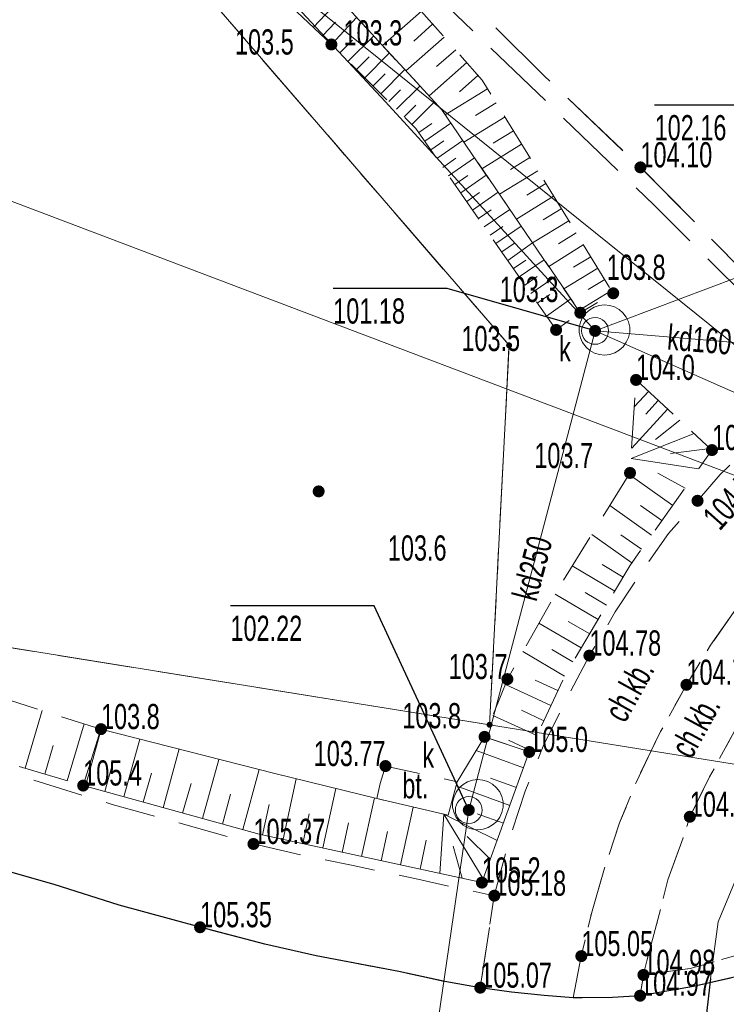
# Model space of a CAD drawing. Header units: inches. Extents: x 6497603 to 6502483, y 5925790 to 5934357.
# Tile 106 of 256: x 6500991 to 6501012, y 5926133 to 5926163. Entities that reach past the tile are written whole.
import ezdxf
from ezdxf.enums import TextEntityAlignment as Align

# ---------------------------------------------------------------- set-up
doc = ezdxf.new("R2010")
doc.units = ezdxf.units.IN
doc.header["$MEASUREMENT"] = 0
for name, pattern in [('1.5_0.75', [2.25, 1.5, -0.75]), ('2.25_0.75', [3, 2.25, -0.75]), ('219-1000', [0, 0]), ('egkk-1000', [3, 2.25, -0.75]), ('egug-1000', [1.5, 0.75, -0.75])]:
    doc.linetypes.add(name, pattern=pattern)
for name, color, linetype in [('000 Inne (niezydentyfikowane)', 7, 'Continuous'), ('203-punkt graniczny', 7, 'Continuous'), ('217-kontur klasyfikacyjny', 7, 'Continuous'), ('218-kontur użytku gruntowego', 7, 'Continuous'), ('219-działka ewidencyjna', 7, 'Continuous'), ('chodnik', 7, 'Continuous'), ('chodnik-Atr17', 7, 'Continuous'), ('jezdnia', 7, 'Continuous'), ('komora podziemna', 7, 'Continuous'), ('krawężnik', 7, 'Continuous'), ('obszar utwardzony', 7, 'Continuous'), ('obszar utwardzony-Atr17', 7, 'Continuous'), ('obudowa ochronna przewodu', 7, 'Continuous'), ('pikieta naturalna', 7, 'Continuous'), ('pikieta naturalna-Atr2', 7, 'Continuous'), ('pikieta sztuczna', 7, 'Continuous'), ('pikieta sztuczna-Atr2', 7, 'Continuous'), ('przewód elektroenergetyczny podziemny', 7, 'Continuous'), ('przewód kanalizacyjny', 7, 'Continuous'), ('przewód kanalizacyjny-Atr1', 7, 'Continuous'), ('przewód telekomunikacyjny podziemny', 7, 'Continuous'), ('rzędna', 7, 'Continuous'), ('rzędna-Atr2', 7, 'Continuous'), ('rzędna-Atr3', 7, 'Continuous'), ('skarpa nieumocniona', 7, 'Continuous'), ('skarpa umocniona', 7, 'Continuous'), ('trawnik', 7, 'Continuous'), ('właz do komory lub kanału - okrągły', 7, 'Continuous'), ('właz do komory lub kanału - okrągły-Atr17', 7, 'Continuous')]:
    doc.layers.add(name, color=color, linetype=linetype)
doc.styles.get("Standard").update_dxf_attribs({"font": 'arial.ttf'})

# ---------------------------------------------------------------- blocks, each defined once
blk = doc.blocks.new('203')
at = {"linetype": 'Continuous', "lineweight": 0}
h = blk.add_hatch(color=0, dxfattribs=at)
edge = h.paths.add_edge_path()
edge.add_arc((0, 0), 0.09, 0, 360)
blk = doc.blocks.new('PW01')
at = {"linetype": 'Continuous', "lineweight": 13}
h = blk.add_hatch(color=0, dxfattribs=at)
edge = h.paths.add_edge_path()
edge.add_arc((0, 0), 0.18, 0, 360)
blk = doc.blocks.new('US22')
at = {"color": 0, "linetype": 'Continuous', "lineweight": 0}
blk.add_circle((0, 0), 0.4, dxfattribs=at)

msp = doc.modelspace()

# ---------------------------------------------------------------- linework, layer by layer
at = {"layer": '000 Inne (niezydentyfikowane)', "color": 7, "linetype": 'Continuous', "lineweight": 18, "flags": 128}
for points in [[(6500999.67, 5926162.55), (6501000.44, 5926163.36)], [(6501002.89, 5926163.03), (6501001.73, 5926162.01)], [(6500999.94, 5926162.3), (6501000.33, 5926162.7)], [(6501000.21, 5926162.04), (6501000.96, 5926162.84)], [(6501003.23, 5926162.65), (6501002.66, 5926162.14)], [(6501000.46, 5926161.79), (6501000.84, 5926162.17)], [(6501000.71, 5926161.54), (6501001.47, 5926162.3)], [(6501003.57, 5926162.26), (6501002.43, 5926161.25)], [(6501001.21, 5926161.05), (6501001.94, 5926161.79)], [(6501003.91, 5926161.88), (6501003.34, 5926161.38)], [(6501000.96, 5926161.29), (6501001.33, 5926161.67)], [(6501004.24, 5926161.5), (6501003.12, 5926160.51)], [(6501001.68, 5926160.57), (6501002.4, 5926161.29)], [(6501001.45, 5926160.81), (6501001.81, 5926161.17)], [(6501004.57, 5926161.12), (6501004.02, 5926160.63)], [(6501001.92, 5926160.34), (6501002.27, 5926160.69)], [(6501002.15, 5926160.11), (6501002.84, 5926160.8)], [(6501004.86, 5926160.72), (6501003.6, 5926159.94)], [(6501002.6, 5926159.66), (6501003.28, 5926160.33)], [(6501005.12, 5926160.3), (6501004.5, 5926159.92)], [(6501002.38, 5926159.88), (6501002.72, 5926160.23)], [(6501005.38, 5926159.88), (6501004.15, 5926159.13)], [(6501002.81, 5926159.42), (6501003.2, 5926159.69)], [(6501002.99, 5926159.16), (6501003.77, 5926159.7)], [(6501005.63, 5926159.47), (6501005.03, 5926159.1)], [(6501003.17, 5926158.9), (6501003.56, 5926159.17)], [(6501003.35, 5926158.64), (6501004.12, 5926159.18)], [(6501005.87, 5926159.07), (6501004.69, 5926158.34)], [(6501003.53, 5926158.38), (6501003.91, 5926158.65)], [(6501003.7, 5926158.13), (6501004.47, 5926158.66)], [(6501006.12, 5926158.67), (6501005.54, 5926158.32)], [(6501006.36, 5926158.28), (6501005.21, 5926157.58)], [(6501003.88, 5926157.87), (6501004.27, 5926158.14)], [(6501004.06, 5926157.62), (6501004.82, 5926158.15)], [(6501006.59, 5926157.9), (6501006.03, 5926157.55)], [(6501004.24, 5926157.36), (6501004.62, 5926157.63)], [(6501004.41, 5926157.11), (6501005.17, 5926157.64)], [(6501006.82, 5926157.52), (6501005.72, 5926156.84)], [(6501004.59, 5926156.86), (6501004.97, 5926157.12)], [(6501004.76, 5926156.61), (6501005.52, 5926157.13)], [(6501007.05, 5926157.15), (6501006.51, 5926156.82)], [(6501007.28, 5926156.79), (6501006.2, 5926156.13)], [(6501004.94, 5926156.36), (6501005.31, 5926156.62)], [(6501005.11, 5926156.11), (6501005.86, 5926156.63)], [(6501007.5, 5926156.43), (6501006.97, 5926156.1)], [(6501005.28, 5926155.86), (6501005.66, 5926156.12)], [(6501005.46, 5926155.61), (6501006.2, 5926156.13)], [(6501007.71, 5926156.07), (6501006.68, 5926155.43)], [(6501005.63, 5926155.37), (6501006, 5926155.62)], [(6501005.8, 5926155.12), (6501006.54, 5926155.63)], [(6501007.93, 5926155.72), (6501007.42, 5926155.41)], [(6501008.14, 5926155.38), (6501007.13, 5926154.76)], [(6501005.97, 5926154.87), (6501006.34, 5926155.13)], [(6501006.15, 5926154.62), (6501006.88, 5926155.13)], [(6501008.35, 5926155.04), (6501007.85, 5926154.74)], [(6501006.34, 5926154.34), (6501006.71, 5926154.59)], [(6501006.61, 5926153.95), (6501007.34, 5926154.46)], [(6501008.55, 5926154.71), (6501007.58, 5926154.12)], [(6501009.65, 5926151.71), (6501009.23, 5926151.26)], [(6501009.94, 5926151.44), (6501009.57, 5926151.03)], [(6501010.22, 5926151.18), (6501009.15, 5926150.02)], [(6501010.58, 5926150.85), (6501009.86, 5926150.28)], [(6501011.01, 5926150.45), (6501009.13, 5926149.71)], [(6501011.49, 5926150.01), (6501010.31, 5926149.86)], [(6501011.14, 5926149.4), (6501009.13, 5926149.71)], [(6501010.37, 5926148.31), (6501009.07, 5926149.23)], [(6501010.74, 5926148.83), (6501009.93, 5926149.27)], [(6501009.74, 5926147.43), (6501008.5, 5926148.31)], [(6501010.05, 5926147.86), (6501009.41, 5926148.31)], [(6501009.15, 5926146.6), (6501007.96, 5926147.45)], [(6501009.44, 5926147.01), (6501008.83, 5926147.44)], [(6501008.9, 5926146.18), (6501008.27, 5926146.55)], [(6501008.65, 5926145.76), (6501007.38, 5926146.51)], [(6501008.15, 5926144.91), (6501006.87, 5926145.67)], [(6501008.4, 5926145.34), (6501007.76, 5926145.72)], [(6501007.65, 5926144.07), (6501006.39, 5926144.81)], [(6501007.9, 5926144.49), (6501007.26, 5926144.86)], [(6501007.15, 5926143.23), (6501005.91, 5926143.96)], [(6501007.4, 5926143.65), (6501006.77, 5926144.02)], [(6501006.95, 5926142.8), (6501006.28, 5926143.11)], [(6501006.74, 5926142.35), (6501005.39, 5926142.98)], [(6500991.09, 5926140.49), (6500991.6, 5926142.2)], [(6501006.53, 5926141.9), (6501005.87, 5926142.21)], [(6501006.33, 5926141.46), (6501005.02, 5926142.06)], [(6500992.34, 5926140.11), (6500992.85, 5926141.81)], [(6501006.12, 5926141.02), (6501005.48, 5926141.32)], [(6500991.68, 5926140.31), (6500991.93, 5926141.16)]]:
    msp.add_lwpolyline(points, dxfattribs=at)
at = {"layer": '217-kontur klasyfikacyjny', "color": 3, "linetype": 'egkk-1000', "lineweight": 18, "flags": 128}
for points in [[(6501005.5, 5926153.08), (6500991.38, 5926169.44)], [(6500879.54, 5926161.97), (6501004.92, 5926141.78)], [(6501004.92, 5926141.78), (6501005.5, 5926153.08)]]:
    msp.add_lwpolyline(points, dxfattribs=at)
at = {"layer": '218-kontur użytku gruntowego', "color": 3, "linetype": 'egug-1000', "lineweight": 18, "flags": 128}
for points in [[(6501005.5, 5926153.08), (6500991.38, 5926169.44)], [(6500879.54, 5926161.97), (6501004.92, 5926141.78)], [(6501004.92, 5926141.78), (6501005.5, 5926153.08)]]:
    msp.add_lwpolyline(points, dxfattribs=at)
at = {"layer": '219-działka ewidencyjna', "color": 3, "linetype": '219-1000', "lineweight": 18, "flags": 128}
for points in [[(6500991.38, 5926169.44), (6501005.5, 5926153.08)], [(6500991.72, 5926169.6), (6501020.52, 5926146.41)], [(6500873.81, 5926162.92), (6501004.92, 5926141.78)], [(6501004.92, 5926141.78), (6501005.5, 5926153.08)], [(6501004.92, 5926141.78), (6501022.7, 5926138.92)]]:
    msp.add_lwpolyline(points, dxfattribs=at)
at = {"layer": 'chodnik', "color": 7, "linetype": '1.5_0.75', "lineweight": 18, "flags": 128}
for points in [[(6501017.02, 5926149.96), (6501015.75, 5926148.91), (6501014.7, 5926147.98), (6501013.97, 5926147.29), (6501013.17, 5926146.37), (6501012.29, 5926145.28), (6501011.5, 5926144.15), (6501010.78, 5926142.97), (6501010.01, 5926141.58), (6501009.28, 5926140.06), (6501008.79, 5926138.86), (6501008.34, 5926137.51), (6501007.95, 5926136.16), (6501007.65, 5926134.89), (6501007.41, 5926133.65), (6501006.54, 5926133.72), (6501005.57, 5926133.82), (6501004.64, 5926133.95), (6501005.06, 5926136.69), (6501005.5, 5926138.36), (6501005.98, 5926139.8), (6501006.51, 5926141.14), (6501007.24, 5926142.6), (6501007.89, 5926143.84), (6501008.66, 5926145.14), (6501009.49, 5926146.4), (6501010.25, 5926147.48), (6501011.11, 5926148.45), (6501011.78, 5926149.23), (6501012.7, 5926150.1), (6501013.49, 5926150.88), (6501014.26, 5926151.52), (6501014.47, 5926151.69), (6501015.1, 5926152.17), (6501016.24, 5926150.87)], [(6501009.4, 5926133.71), (6501008.58, 5926133.66), (6501007.41, 5926133.65), (6501007.65, 5926134.89), (6501007.95, 5926136.16), (6501008.34, 5926137.51), (6501008.79, 5926138.86), (6501009.28, 5926140.06), (6501010.01, 5926141.58), (6501010.78, 5926142.97), (6501011.5, 5926144.15), (6501012.29, 5926145.28), (6501013.17, 5926146.37), (6501013.97, 5926147.29), (6501014.7, 5926147.98), (6501015.75, 5926148.91), (6501017.02, 5926149.96), (6501017.57, 5926149.31), (6501018.18, 5926148.39), (6501017.76, 5926148.1), (6501016.91, 5926147.4), (6501016.05, 5926146.63), (6501015.21, 5926145.77), (6501014.58, 5926145.01), (6501013.92, 5926144.23), (6501013.33, 5926143.42), (6501012.79, 5926142.61), (6501012.28, 5926141.72), (6501011.47, 5926140.23), (6501010.88, 5926139.04), (6501010.68, 5926138.41), (6501010.23, 5926137.16), (6501009.89, 5926135.83), (6501009.6, 5926134.75), (6501009.5, 5926134.33)], [(6500952.45, 5926144.94), (6500955.73, 5926147.25), (6500957.7, 5926146.91), (6500958.7, 5926146.81), (6500959.65, 5926146.66), (6500960.7, 5926146.56), (6500961.99, 5926146.51), (6500964.98, 5926146.39), (6500967.01, 5926146.28), (6500968.98, 5926146.05), (6500971.92, 5926145.54), (6500974.83, 5926144.94), (6500976.71, 5926144.46), (6500978.69, 5926143.96), (6500980.08, 5926143.54), (6500982.53, 5926142.78), (6500984.46, 5926142.19), (6500986.33, 5926141.6), (6500987.93, 5926141.08), (6500990.19, 5926140.49), (6500993.68, 5926139.41), (6500995.62, 5926138.87), (6500997.89, 5926138.23), (6500999.35, 5926137.89), (6501000.81, 5926137.6), (6501002.78, 5926137.18), (6501003.96, 5926136.92), (6501005.06, 5926136.69), (6501004.64, 5926133.95), (6501003.59, 5926134.13), (6501002.22, 5926134.43), (6500999.76, 5926134.9), (6500998.23, 5926135.25), (6500996.3, 5926135.75), (6500993.89, 5926136.41), (6500991.96, 5926137.02), (6500988.6, 5926137.98), (6500984.84, 5926139.11), (6500980.07, 5926140.59), (6500978.14, 5926141.2), (6500975.22, 5926141.96), (6500972.16, 5926142.64), (6500970.37, 5926142.99), (6500968.34, 5926143.33), (6500966.38, 5926143.52), (6500964.35, 5926143.61), (6500962.4, 5926143.7), (6500961.34, 5926143.73), (6500960.33, 5926143.82), (6500958.42, 5926144.02), (6500957.36, 5926144.12)]]:
    msp.add_lwpolyline(points, close=True, dxfattribs=at)
at = {"layer": 'jezdnia', "color": 7, "linetype": '2.25_0.75', "lineweight": 18, "flags": 128}
msp.add_lwpolyline([(6500967.52, 5926475.78), (6500970.47, 5926475.3), (6500970.34, 5926474.17), (6500969.68, 5926470.3), (6500969.49, 5926469.27), (6500968.64, 5926464.1), (6500968.02, 5926460.39), (6500966.41, 5926450.57), (6500964.71, 5926440.65), (6500963.12, 5926430.78), (6500961.32, 5926419.97), (6500959.67, 5926410.08), (6500959.52, 5926409.05), (6500958.4, 5926402.16), (6500958.2, 5926401.16), (6500956.52, 5926390.93), (6500955.92, 5926387.39), (6500955.8, 5926386.37), (6500953.89, 5926374.55), (6500953.73, 5926373.46), (6500953.44, 5926371.55), (6500953.08, 5926369.21), (6500952.69, 5926366.58), (6500952.26, 5926363.66), (6500951.98, 5926361.63), (6500951.62, 5926358.68), (6500951.27, 5926355.63), (6500950.83, 5926351.7), (6500950.56, 5926348.7), (6500950.2, 5926344.71), (6500949.87, 5926340.76), (6500949.76, 5926338.7), (6500949.68, 5926335.75), (6500949.64, 5926334.74), (6500949.52, 5926328.23), (6500949.49, 5926327.2), (6500949.48, 5926325.22), (6500949.47, 5926322.2), (6500949.55, 5926319.76), (6500949.66, 5926317.23), (6500949.84, 5926313.23), (6500950.01, 5926310.21), (6500950.17, 5926308.21), (6500950.43, 5926305.18), (6500950.74, 5926302.26), (6500951.06, 5926299.26), (6500951.49, 5926295.58), (6500952.08, 5926290.33), (6500952.73, 5926285.4), (6500953.13, 5926282.44), (6500953.57, 5926279.4), (6500954.04, 5926276.46), (6500954.41, 5926274.33), (6500954.74, 5926272.49), (6500955.37, 5926269.55), (6500956.06, 5926266.66), (6500956.52, 5926264.7), (6500957.04, 5926262.72), (6500957.79, 5926259.85), (6500958.59, 5926257.01), (6500959.46, 5926254.06), (6500960.33, 5926251.13), (6500961.47, 5926247.41), (6500962.32, 5926244.49), (6500963.34, 5926241.33), (6500964.48, 5926237.89), (6500965.5, 5926234.96), (6500966.14, 5926233.14), (6500966.53, 5926232.14), (6500968.88, 5926225.61), (6500969.29, 5926224.6), (6500970.02, 5926222.74), (6500970.38, 5926221.87), (6500971.84, 5926218.15), (6500972.99, 5926215.36), (6500974.13, 5926212.6), (6500975.34, 5926209.86), (6500976.57, 5926207.09), (6500977.79, 5926204.36), (6500979.13, 5926201.69), (6500980.03, 5926199.93), (6500981.16, 5926197.8), (6500982.17, 5926195.97), (6500982.82, 5926194.92), (6500983.5, 5926193.77), (6500984.62, 5926192.1), (6500985.77, 5926190.49), (6500986.98, 5926188.92), (6500988.2, 5926187.36), (6500989.17, 5926186.2), (6500990.87, 5926184.3), (6500992.5, 5926182.51), (6500994.27, 5926180.73), (6500995.76, 5926179.32), (6500997.26, 5926177.93), (6500997.98, 5926177.32), (6500999.49, 5926176), (6501001.04, 5926174.69), (6501002.64, 5926173.48), (6501003.77, 5926172.66), (6501005.08, 5926171.78), (6501006.76, 5926170.76), (6501009.35, 5926169.19), (6501011.02, 5926168.15), (6501012.75, 5926167), (6501015.2, 5926165.27), (6501017.63, 5926163.53), (6501019.23, 5926162.32), (6501020.36, 5926161.31), (6501021.45, 5926160.26), (6501022.54, 5926159.21), (6501023.77, 5926157.9), (6501024.43, 5926157.12), (6501025.28, 5926156.11), (6501026.36, 5926154.87), (6501027.57, 5926153.3), (6501028.15, 5926152.45), (6501028.65, 5926151.68), (6501029.28, 5926150.71), (6501030.17, 5926149.6), (6501030.99, 5926148.6), (6501031.86, 5926147.75), (6501032.71, 5926147), (6501033.36, 5926146.49), (6501034.56, 5926145.76), (6501035.84, 5926145.14), (6501037.14, 5926144.59), (6501038.54, 5926143.97), (6501039.7, 5926143.38), (6501041.25, 5926142.34), (6501042.55, 5926141.23), (6501043.36, 5926140.29), (6501044.15, 5926139.04), (6501044.95, 5926137.68), (6501045.97, 5926135.97), (6501046.76, 5926134.83), (6501047.06, 5926134.43), (6501047.46, 5926133.9), (6501048.29, 5926133.07), (6501049.15, 5926132.29), (6501050.1, 5926131.67), (6501051.14, 5926131.14), (6501052.32, 5926130.71), (6501053.32, 5926130.44), (6501054.33, 5926130.26), (6501054.81, 5926130.11), (6501059.21, 5926129.52), (6501060.24, 5926129.37), (6501062.18, 5926128.95), (6501065.52, 5926128.17), (6501067.51, 5926127.68), (6501067.94, 5926127.56), (6501072.36, 5926126.36), (6501076.16, 5926125.39), (6501077, 5926125.24), (6501079.93, 5926124.73), (6501091.81, 5926122.96), (6501106.86, 5926120.63), (6501107.86, 5926120.45), (6501114.26, 5926119.46), (6501115.28, 5926119.31), (6501129.17, 5926117.14), (6501141.73, 5926115.29), (6501155.8, 5926113.1), (6501156.84, 5926112.94), (6501163.71, 5926111.96), (6501164.73, 5926111.81), (6501169.7, 5926111.07), (6501186.02, 5926108.73), (6501187.04, 5926108.57), (6501197.9, 5926107.02), (6501198.93, 5926106.86), (6501209.44, 5926105.01), (6501213.12, 5926104.73), (6501214.13, 5926104.59), (6501218.06, 5926103.95), (6501219.09, 5926103.82), (6501225, 5926102.98), (6501226.03, 5926103), (6501226.9, 5926103.16), (6501227.59, 5926103.32), (6501228.34, 5926103.71), (6501228.93, 5926104.14), (6501229.4, 5926105.03), (6501229.75, 5926106.03), (6501230.03, 5926107.51), (6501230.13, 5926108.51), (6501230.41, 5926111.43), (6501235.51, 5926111.16), (6501235.42, 5926108.23), (6501235.48, 5926107.23), (6501235.64, 5926106.46), (6501236.12, 5926105.41), (6501236.84, 5926104.54), (6501237.77, 5926103.89), (6501238.91, 5926103.49), (6501240.04, 5926103.43), (6501241.16, 5926103.54), (6501242.17, 5926103.85), (6501243.16, 5926104.12), (6501253.15, 5926106.97), (6501253.23, 5926106.89), (6501254.28, 5926103.94), (6501255.15, 5926100.97), (6501254.99, 5926100.67), (6501253.62, 5926100.28), (6501252.65, 5926100), (6501249.77, 5926099.21), (6501248.73, 5926098.94), (6501244.96, 5926097.81), (6501243.92, 5926097.57), (6501242.05, 5926097.03), (6501240.92, 5926096.64), (6501239.24, 5926095.9), (6501238.04, 5926095.27), (6501237.2, 5926094.68), (6501236.35, 5926093.84), (6501235.38, 5926092.95), (6501234.5, 5926091.83), (6501233.74, 5926090.74), (6501233.24, 5926089.73), (6501232.77, 5926088.7), (6501232.51, 5926087.65), (6501232.15, 5926085.66), (6501231.07, 5926079.74), (6501230.21, 5926075.13), (6501227.92, 5926063.04), (6501227.8, 5926062.48), (6501227.76, 5926061.73), (6501227.77, 5926061.08), (6501227.88, 5926060.39), (6501228.08, 5926059.83), (6501228.38, 5926059.33), (6501228.85, 5926058.88), (6501229.59, 5926058.46), (6501230.48, 5926058.18), (6501231.24, 5926057.98), (6501236.18, 5926057.48), (6501247.14, 5926056.54), (6501247.78, 5926056.32), (6501247.32, 5926053.12), (6501247.25, 5926050.18), (6501240.84, 5926050.54), (6501235.01, 5926051.15), (6501232.93, 5926051.11), (6501231.58, 5926051.14), (6501230.74, 5926051.16), (6501229.93, 5926051.11), (6501229.08, 5926050.94), (6501228.33, 5926050.61), (6501227.56, 5926049.99), (6501227.03, 5926049.46), (6501226.57, 5926048.76), (6501226.26, 5926048.04), (6501226.07, 5926047), (6501224.9, 5926038.07), (6501224.76, 5926037.04), (6501223.95, 5926030.65), (6501223.78, 5926029.64), (6501222.8, 5926021.69), (6501222.62, 5926020.67), (6501221.85, 5926014.28), (6501221.72, 5926013.21), (6501220.01, 5926001.35), (6501219.92, 5926000.35), (6501218.92, 5925993.96), (6501218.73, 5925992.94), (6501217.59, 5925985.53), (6501217.19, 5925983.25), (6501216.34, 5925978.62), (6501216.11, 5925977.64), (6501215.34, 5925973.74), (6501215.12, 5925972.71), (6501214.1, 5925967.79), (6501212.17, 5925958.57), (6501211.6, 5925955.9), (6501210.39, 5925950.18), (6501210.15, 5925949.2), (6501208.72, 5925942.4), (6501208.51, 5925941.33), (6501206.97, 5925934), (6501206.1, 5925929.6), (6501205.96, 5925928.62), (6501203.95, 5925916.84), (6501200.99, 5925899.07), (6501197.27, 5925877.8), (6501197.19, 5925877.04), (6501197.19, 5925876.24), (6501197.31, 5925875.07), (6501197.66, 5925873.98), (6501197.97, 5925873.22), (6501198.63, 5925872.3), (6501199.23, 5925871.72), (6501199.74, 5925871.37), (6501200.42, 5925871.01), (6501201.38, 5925870.71), (6501202.44, 5925870.55), (6501201.55, 5925864.88), (6501201.24, 5925864.89), (6501200.2, 5925864.97), (6501198.98, 5925864.81), (6501197.51, 5925864.23), (6501196.67, 5925863.67), (6501195.78, 5925862.79), (6501195.34, 5925862.22), (6501195.05, 5925861.84), (6501194.69, 5925861.34), (6501194.31, 5925860.58), (6501193.88, 5925859.32), (6501193.66, 5925858.13), (6501191.37, 5925844.58), (6501188.63, 5925845.69), (6501186.06, 5925846.29), (6501188.34, 5925859.28), (6501189.55, 5925865.75), (6501190.19, 5925869.41), (6501190.72, 5925872.53), (6501192, 5925879.57), (6501195.3, 5925899.15), (6501198.39, 5925917.25), (6501200.06, 5925927.91), (6501200.49, 5925930.37), (6501201.43, 5925935.3), (6501202.26, 5925939.27), (6501205.89, 5925956.67), (6501206.71, 5925960.26), (6501209.44, 5925973.27), (6501210.33, 5925977.62), (6501211, 5925981.11), (6501211.51, 5925984.07), (6501211.73, 5925985.08), (6501212.62, 5925991.03), (6501213.62, 5925996.92), (6501213.83, 5925997.96), (6501214.76, 5926004.82), (6501214.89, 5926005.86), (6501216.15, 5926014.76), (6501216.28, 5926015.75), (6501217.09, 5926022.16), (6501217.19, 5926023.22), (6501218.27, 5926030.95), (6501221.29, 5926054.94), (6501221.42, 5926055.98), (6501222.24, 5926062.4), (6501222.34, 5926063.44), (6501224.16, 5926076.33), (6501224.9, 5926081.72), (6501225.66, 5926087.21), (6501225.76, 5926088.39), (6501225.79, 5926089.57), (6501225.74, 5926090.79), (6501225.65, 5926091.85), (6501225.41, 5926093.04), (6501225.02, 5926094.16), (6501224.47, 5926095.07), (6501223.68, 5926095.94), (6501222.87, 5926096.5), (6501222, 5926096.87), (6501221.03, 5926097.17), (6501220.05, 5926097.37), (6501218.15, 5926097.65), (6501217.08, 5926097.83), (6501213.18, 5926098.37), (6501212.16, 5926098.52), (6501210.21, 5926098.79), (6501209.19, 5926099), (6501203.73, 5926099.73), (6501202.71, 5926099.87), (6501199.75, 5926100.28), (6501198.75, 5926100.43), (6501192.84, 5926101.32), (6501191.84, 5926101.46), (6501178.52, 5926103.46), (6501168.08, 5926104.92), (6501167.07, 5926105.07), (6501161.11, 5926105.95), (6501160.15, 5926106.11), (6501141.22, 5926108.96), (6501128.91, 5926110.87), (6501107.19, 5926114.24), (6501091.02, 5926116.76), (6501087.03, 5926117.36), (6501085.63, 5926117.57), (6501084.66, 5926117.74), (6501082.7, 5926117.91), (6501080.66, 5926118.01), (6501077.67, 5926118.12), (6501076.66, 5926118.16), (6501075.65, 5926118.1), (6501074.96, 5926118.04), (6501074.24, 5926117.87), (6501073.45, 5926117.58), (6501072.83, 5926117.24), (6501072.24, 5926116.73), (6501071.92, 5926116.36), (6501071.6, 5926115.95), (6501071.13, 5926115.07), (6501070.2, 5926112.15), (6501069.14, 5926109.35), (6501065.67, 5926107.67), (6501060.98, 5926105.37), (6501056.17, 5926102.92), (6501047.77, 5926098.64), (6501039.02, 5926094.25), (6501035.19, 5926092.32), (6501033.38, 5926091.57), (6501031.9, 5926091.17), (6501030.72, 5926091), (6501029.45, 5926090.96), (6501027.96, 5926091.09), (6501026.37, 5926091.21), (6501025.08, 5926091.02), (6501023.8, 5926090.63), (6501022.54, 5926089.24), (6501020.92, 5926087.38), (6501018.93, 5926085.36), (6501016.88, 5926083.52), (6501014.11, 5926081.3), (6501011.15, 5926079.19), (6501008.09, 5926077.35), (6501004.66, 5926075.72), (6501000.14, 5926073.66), (6500996.05, 5926071.78), (6500991.19, 5926069.54), (6500987.22, 5926067.8), (6500985.88, 5926070.25), (6500984.5, 5926072.54), (6500990.81, 5926076.24), (6500997.85, 5926080.69), (6501004.96, 5926085.16), (6501007.77, 5926086.97), (6501009.89, 5926088.54), (6501012.32, 5926090.44), (6501014.72, 5926092.81), (6501016.4, 5926095.01), (6501018.1, 5926097.7), (6501019.49, 5926099.95), (6501021.13, 5926103.12), (6501021.79, 5926104.63), (6501021.73, 5926104.89), (6501022.4, 5926106.7), (6501022.77, 5926107.65), (6501022.96, 5926108.66), (6501023.19, 5926109.6), (6501023.35, 5926110.74), (6501023.42, 5926111.89), (6501023.37, 5926112.99), (6501023.17, 5926114.21), (6501022.81, 5926115.94), (6501022.34, 5926117.28), (6501021.93, 5926118.41), (6501021.38, 5926119.39), (6501020.82, 5926120.06), (6501020.31, 5926120.58), (6501019.37, 5926121.14), (6501018.64, 5926121.59), (6501017.79, 5926122.01), (6501016.87, 5926122.36), (6501016.07, 5926122.61), (6501015.13, 5926122.79), (6501014.32, 5926122.89), (6501013.3, 5926122.96), (6501011.3, 5926123.02), (6501010.28, 5926123.07), (6501008.82, 5926123.15), (6501007.35, 5926123.27), (6501006.78, 5926123.46), (6501004.62, 5926123.76), (6501002.02, 5926124.18), (6501000.54, 5926124.46), (6500997.95, 5926125.21), (6500994.57, 5926126.41), (6500989.34, 5926128.79), (6500983.15, 5926131.79), (6500980.24, 5926133), (6500976.92, 5926134.27), (6500973.27, 5926135.38), (6500969.21, 5926136.46), (6500966.14, 5926137.16), (6500962.38, 5926137.84), (6500956.83, 5926138.72), (6500951.6, 5926139.58), (6500948.09, 5926140.28), (6500941.13, 5926141.59), (6500936.68, 5926142.36), (6500936.26, 5926142.38), (6500936.91, 5926144.94), (6500937.28, 5926147.22), (6500938.48, 5926147.26), (6500944.87, 5926146.1), (6500952.28, 5926144.84), (6500952.45, 5926144.94), (6500957.36, 5926144.12), (6500958.42, 5926144.02), (6500960.33, 5926143.82), (6500961.34, 5926143.73), (6500962.4, 5926143.7), (6500964.35, 5926143.61), (6500966.38, 5926143.52), (6500968.34, 5926143.33), (6500970.37, 5926142.99), (6500972.16, 5926142.64), (6500975.22, 5926141.96), (6500978.14, 5926141.2), (6500980.07, 5926140.59), (6500984.84, 5926139.11), (6500988.6, 5926137.98), (6500991.96, 5926137.02), (6500993.89, 5926136.41), (6500996.3, 5926135.75), (6500998.23, 5926135.25), (6500999.76, 5926134.9), (6501002.22, 5926134.43), (6501003.59, 5926134.13), (6501004.64, 5926133.95), (6501005.57, 5926133.82), (6501006.54, 5926133.72), (6501007.41, 5926133.65), (6501008.58, 5926133.66), (6501009.4, 5926133.71), (6501010.99, 5926133.99), (6501012.51, 5926134.33), (6501013.46, 5926134.67), (6501014.17, 5926134.95), (6501015.06, 5926135.45), (6501015.72, 5926135.84), (6501016.55, 5926136.42), (6501017.28, 5926137.05), (6501017.97, 5926137.76), (6501018.59, 5926138.35), (6501019.09, 5926139.31), (6501019.34, 5926140.2), (6501019.48, 5926141.24), (6501019.5, 5926142.22), (6501019.53, 5926143.17), (6501019.42, 5926144.33), (6501019.23, 5926145.48), (6501018.9, 5926146.66), (6501018.59, 5926147.63), (6501018.18, 5926148.39), (6501017.57, 5926149.31), (6501017.02, 5926149.96), (6501016.24, 5926150.87), (6501015.1, 5926152.17), (6501013.64, 5926153.83), (6501013.57, 5926154), (6501012.46, 5926155.3), (6501009.41, 5926158.38), (6501006.55, 5926161.1), (6501003.79, 5926163.84), (6501000.27, 5926167.22), (6500997.75, 5926169.48), (6500994.93, 5926171.9), (6500993.22, 5926173.37), (6500990.08, 5926176.36), (6500986.16, 5926180.45), (6500984.36, 5926182.53), (6500983.92, 5926182.88), (6500982.09, 5926185.15), (6500980.83, 5926186.8), (6500979.72, 5926188.4), (6500979.64, 5926188.64), (6500977.9, 5926191.3), (6500976.68, 5926193.39), (6500974.4, 5926197.5), (6500971.6, 5926203.33), (6500970.2, 5926206.34), (6500968.02, 5926211.54), (6500966.1, 5926216.13), (6500964.42, 5926220.5), (6500963.39, 5926223.18), (6500962.78, 5926224.79), (6500960.85, 5926229.86), (6500958.92, 5926235.34), (6500957.26, 5926240.34), (6500955.77, 5926245.22), (6500954.5, 5926249.48), (6500953.02, 5926254.47), (6500951.16, 5926261.1), (6500950.63, 5926263.22), (6500949.44, 5926268.23), (6500948.4, 5926273.5), (6500947.44, 5926279.19), (6500946.72, 5926284.52), (6500945.98, 5926290.57), (6500945.39, 5926295.06), (6500944.64, 5926301.22), (6500943.99, 5926308.19), (6500943.71, 5926313.06), (6500943.38, 5926320.02), (6500943.36, 5926324.68), (6500943.39, 5926329.54), (6500943.52, 5926335.16), (6500943.63, 5926336.77), (6500943.87, 5926342.09), (6500944.45, 5926348.6), (6500944.89, 5926353.17), (6500945.31, 5926356.92), (6500946, 5926362.7), (6500946.75, 5926367.77), (6500946.9, 5926369.53), (6500947.97, 5926376.36), (6500948.58, 5926379.99), (6500949.87, 5926387.54), (6500950.36, 5926390.87), (6500950.58, 5926392.97), (6500951.07, 5926399.96), (6500951.2, 5926400.17), (6500951.56, 5926405.22), (6500951.74, 5926408.6), (6500951.86, 5926412.25), (6500952.04, 5926414.31), (6500952.81, 5926417.99), (6500953.87, 5926422.25), (6500955.38, 5926427.84), (6500956.84, 5926433.28), (6500957.79, 5926436.87), (6500958.47, 5926439.89), (6500959.31, 5926444.93), (6500960.75, 5926453.89), (6500962.75, 5926465.71), (6500964.63, 5926476.24)], close=True, dxfattribs=at)
at = {"layer": 'komora podziemna', "color": 34, "linetype": 'Continuous', "lineweight": 18, "flags": 128}
for points in [[(6501007.79, 5926153.03), (6501007.69, 5926153.16), (6501007.63, 5926153.3), (6501007.59, 5926153.46), (6501007.59, 5926153.61), (6501007.63, 5926153.77), (6501007.69, 5926153.91), (6501007.78, 5926154.04), (6501007.9, 5926154.14), (6501008.03, 5926154.22), (6501008.18, 5926154.27), (6501008.34, 5926154.29), (6501008.49, 5926154.27), (6501008.64, 5926154.23), (6501008.78, 5926154.15), (6501008.89, 5926154.05), (6501008.99, 5926153.92), (6501009.05, 5926153.78), (6501009.09, 5926153.62), (6501009.09, 5926153.47), (6501009.05, 5926153.31), (6501008.99, 5926153.17), (6501008.9, 5926153.04), (6501008.78, 5926152.94), (6501008.65, 5926152.86), (6501008.5, 5926152.81), (6501008.34, 5926152.79), (6501008.19, 5926152.81), (6501008.04, 5926152.85), (6501007.9, 5926152.93)], [(6501004.02, 5926138.89), (6501003.92, 5926139.02), (6501003.86, 5926139.16), (6501003.82, 5926139.32), (6501003.82, 5926139.47), (6501003.86, 5926139.63), (6501003.92, 5926139.77), (6501004.01, 5926139.9), (6501004.13, 5926140), (6501004.26, 5926140.08), (6501004.41, 5926140.13), (6501004.57, 5926140.15), (6501004.72, 5926140.13), (6501004.87, 5926140.09), (6501005.01, 5926140.01), (6501005.12, 5926139.91), (6501005.22, 5926139.78), (6501005.28, 5926139.64), (6501005.32, 5926139.48), (6501005.32, 5926139.33), (6501005.28, 5926139.17), (6501005.22, 5926139.03), (6501005.13, 5926138.9), (6501005.01, 5926138.8), (6501004.88, 5926138.72), (6501004.73, 5926138.67), (6501004.57, 5926138.65), (6501004.42, 5926138.67), (6501004.27, 5926138.71), (6501004.13, 5926138.79)]]:
    msp.add_lwpolyline(points, close=True, dxfattribs=at)
at = {"layer": 'krawężnik', "color": 7, "linetype": 'Continuous', "lineweight": 25, "flags": 128}
msp.add_lwpolyline([(6501012.51, 5926134.33), (6501010.99, 5926133.99), (6501009.4, 5926133.71), (6501008.58, 5926133.66), (6501007.41, 5926133.65), (6501006.54, 5926133.72), (6501005.57, 5926133.82), (6501004.64, 5926133.95), (6501003.59, 5926134.13), (6501002.22, 5926134.43), (6500999.76, 5926134.9), (6500998.23, 5926135.25), (6500996.3, 5926135.75), (6500993.89, 5926136.41), (6500991.96, 5926137.02), (6500988.6, 5926137.98)], dxfattribs=at)
at = {"layer": 'obszar utwardzony', "color": 7, "linetype": '2.25_0.75', "lineweight": 18, "flags": 128}
for points in [[(6500983.32, 5926182.93), (6500983.92, 5926182.88), (6500984.36, 5926182.53), (6500986.16, 5926180.45), (6500990.08, 5926176.36), (6500993.22, 5926173.37), (6500994.93, 5926171.9), (6500997.75, 5926169.48), (6501000.27, 5926167.22), (6501003.79, 5926163.84), (6501006.55, 5926161.1), (6501009.41, 5926158.38), (6501012.46, 5926155.3), (6501013.57, 5926154), (6501013.64, 5926153.83), (6501015.1, 5926152.17), (6501014.47, 5926151.69), (6501012.64, 5926154.44), (6501009.83, 5926157.24), (6501001.72, 5926165.05), (6500992.59, 5926173.31), (6500988.05, 5926177.67)], [(6501009.4, 5926133.71), (6501009.5, 5926134.33), (6501010.89, 5926134.52), (6501013.18, 5926135.17), (6501015.58, 5926136.42), (6501017.59, 5926138.07), (6501018.63, 5926139.64), (6501018.92, 5926141.69), (6501018.86, 5926144.29), (6501018.38, 5926146.6), (6501017.76, 5926148.1), (6501018.18, 5926148.39), (6501018.59, 5926147.63), (6501018.9, 5926146.66), (6501019.23, 5926145.48), (6501019.42, 5926144.33), (6501019.53, 5926143.17), (6501019.5, 5926142.22), (6501019.48, 5926141.24), (6501019.34, 5926140.2), (6501019.09, 5926139.31), (6501018.59, 5926138.35), (6501017.97, 5926137.76), (6501017.28, 5926137.05), (6501016.55, 5926136.42), (6501015.72, 5926135.84), (6501015.06, 5926135.45), (6501014.17, 5926134.95), (6501013.46, 5926134.67), (6501012.51, 5926134.33), (6501010.99, 5926133.99)], [(6501003.95, 5926140.08), (6501003.69, 5926139.09), (6501001.56, 5926139.58), (6501001.66, 5926140.03), (6501001.82, 5926140.55)]]:
    msp.add_lwpolyline(points, close=True, dxfattribs=at)
at = {"layer": 'obudowa ochronna przewodu', "color": 7, "linetype": 'Continuous', "lineweight": 25, "flags": 128}
msp.add_lwpolyline([(6501011.5, 5926134.22), (6501010.92, 5926129.21), (6501010.8, 5926126.4), (6501010.71, 5926120.82)], dxfattribs=at)
at = {"layer": 'przewód elektroenergetyczny podziemny', "color": 1, "linetype": 'Continuous', "lineweight": 18, "flags": 128}
msp.add_lwpolyline([(6501010.75, 5926120.17), (6501010.71, 5926120.82), (6501010.8, 5926126.4), (6501010.92, 5926129.21), (6501011.5, 5926134.22), (6501011.72, 5926135.91), (6501013.41, 5926139.97), (6501015.67, 5926143.18), (6501017.04, 5926144.54), (6501017.46, 5926144.96)], dxfattribs=at)
at = {"layer": 'przewód kanalizacyjny', "color": 34, "linetype": 'Continuous', "lineweight": 18, "flags": 128}
for points in [[(6500975.31, 5926191.32), (6500976.02, 5926189.94), (6500981.6, 5926182.58), (6500991.99, 5926170.88), (6501001.82, 5926160.33), (6501008.06, 5926153.51)], [(6501008.06, 5926153.51), (6501022.4, 5926158.91)], [(6501008.06, 5926153.51), (6501004.3, 5926139.24), (6501001.62, 5926120.88)], [(6501008.06, 5926153.51), (6501025.38, 5926145.85), (6501032.67, 5926148.57)], [(6501008.06, 5926153.51), (6501014.72, 5926152.96)]]:
    msp.add_lwpolyline(points, dxfattribs=at)
at = {"layer": 'przewód telekomunikacyjny podziemny', "color": 30, "linetype": 'Continuous', "lineweight": 18, "flags": 128}
msp.add_lwpolyline([(6500466.55, 5926240.39), (6500469.82, 5926241.19), (6500475.7, 5926243.08), (6500476.76, 5926243.47), (6500480.95, 5926244.01), (6500504.11, 5926236.72), (6500522.5, 5926232.97), (6500598.23, 5926219.99), (6500628.28, 5926212.31), (6500742.22, 5926197.51), (6500792.33, 5926189.94), (6500928.39, 5926168.76), (6500959.62, 5926163.76), (6500990.22, 5926157.55), (6501016.6, 5926147.54), (6501018.6, 5926150.55), (6501025.22, 5926158)], dxfattribs=at)
at = {"layer": 'rzędna-Atr2', "color": 7, "flags": 128}
for points in [[(6501014.72, 5926152.96), (6501013.62, 5926160.23), (6501009.832, 5926160.23)], [(6501008.06, 5926153.51), (6501003.66, 5926154.77), (6501000.263, 5926154.77)], [(6501004.3, 5926139.24), (6501001.48, 5926145.32), (6500997.205, 5926145.32)]]:
    msp.add_lwpolyline(points, dxfattribs=at)
at = {"layer": 'skarpa nieumocniona', "color": 7, "linetype": '1.5_0.75', "lineweight": 18, "flags": 128}
for points in [[(6500983.15, 5926182.18), (6500987.75, 5926177.33), (6500992.21, 5926172.98), (6501001.91, 5926164.15), (6501004.7, 5926160.98), (6501008.6, 5926154.63), (6501007.62, 5926154.05), (6501003.5, 5926160.09), (6501000.72, 5926163.11), (6500991.07, 5926171.79), (6500986.48, 5926176.46), (6500982.81, 5926180.44)], [(6500983.15, 5926182.18), (6500987.75, 5926177.33), (6500992.21, 5926172.98), (6501001.91, 5926164.15), (6501004.7, 5926160.98), (6501008.6, 5926154.63), (6501007.62, 5926154.05), (6501003.5, 5926160.09), (6501000.72, 5926163.11), (6500991.07, 5926171.79), (6500986.48, 5926176.46), (6500982.81, 5926180.44)], [(6500981.38, 5926180.85), (6500982.81, 5926180.44), (6500986.48, 5926176.46), (6500991.07, 5926171.79), (6501000.72, 5926163.11), (6501003.5, 5926160.09), (6501007.62, 5926154.05), (6501006.9, 5926153.54), (6501002.72, 5926159.54), (6501000.21, 5926162.04), (6500990.56, 5926171.18), (6500985.91, 5926175.87)], [(6500981.38, 5926180.85), (6500982.81, 5926180.44), (6500986.48, 5926176.46), (6500991.07, 5926171.79), (6501000.72, 5926163.11), (6501003.5, 5926160.09), (6501007.62, 5926154.05), (6501006.9, 5926153.54), (6501002.72, 5926159.54), (6501000.21, 5926162.04), (6500990.56, 5926171.18), (6500985.91, 5926175.87)], [(6501009.28, 5926152.05), (6501011.54, 5926149.96), (6501009.09, 5926146.51), (6501007.14, 5926143.21), (6501006.1, 5926140.97), (6501004.77, 5926141.42), (6501005.45, 5926143.14), (6501007.02, 5926145.93), (6501009.1, 5926149.28)], [(6501009.28, 5926152.05), (6501011.54, 5926149.96), (6501009.09, 5926146.51), (6501007.14, 5926143.21), (6501006.1, 5926140.97), (6501004.77, 5926141.42), (6501005.45, 5926143.14), (6501007.02, 5926145.93), (6501009.1, 5926149.28)], [(6500993.35, 5926141.65), (6500992.82, 5926139.97), (6500985.36, 5926142.2), (6500985.91, 5926144)], [(6500993.35, 5926141.65), (6500992.82, 5926139.97), (6500985.36, 5926142.2), (6500985.91, 5926144)]]:
    msp.add_lwpolyline(points, close=True, dxfattribs=at)
at = {"layer": 'skarpa umocniona', "color": 7, "linetype": 'Continuous', "lineweight": 18, "flags": 128}
msp.add_lwpolyline([(6501004.77, 5926141.42), (6501006.1, 5926140.97), (6501004.69, 5926137.08), (6500998.06, 5926138.52), (6500992.82, 5926139.97), (6500993.35, 5926141.65), (6500998.53, 5926140.33), (6501001.56, 5926139.58), (6501003.69, 5926139.09), (6501003.95, 5926140.08)], close=True, dxfattribs=at)
msp.add_lwpolyline([(6501004.77, 5926141.42), (6501006.1, 5926140.97), (6501004.69, 5926137.08), (6500998.06, 5926138.52), (6500992.82, 5926139.97), (6500993.35, 5926141.65), (6500998.53, 5926140.33), (6501001.56, 5926139.58), (6501003.69, 5926139.09), (6501003.95, 5926140.08)], close=True, dxfattribs=at)
for points in [[(6500992.89, 5926139.95), (6500993.36, 5926141.65)], [(6500994.03, 5926139.63), (6500994.51, 5926141.35)], [(6500995.2, 5926139.31), (6500995.68, 5926141.06)], [(6501005.93, 5926140.5), (6501004.52, 5926141.01)], [(6500993.46, 5926139.79), (6500993.7, 5926140.65)], [(6500996.37, 5926138.99), (6500996.86, 5926140.75)], [(6500997.57, 5926138.66), (6500998.06, 5926140.45)], [(6500994.61, 5926139.47), (6500994.85, 5926140.34)], [(6500998.77, 5926138.37), (6500999.16, 5926140.17)], [(6501005.72, 5926139.91), (6501004.95, 5926140.19)], [(6500995.78, 5926139.15), (6500996.03, 5926140.03)], [(6500999.95, 5926138.11), (6501000.34, 5926139.88)], [(6501005.52, 5926139.38), (6501003.92, 5926139.96)], [(6500996.97, 5926138.82), (6500997.21, 5926139.71)], [(6501001.11, 5926137.86), (6501001.49, 5926139.6)], [(6500998.16, 5926138.5), (6500998.36, 5926139.41)], [(6501002.27, 5926137.61), (6501002.64, 5926139.33)], [(6500999.36, 5926138.24), (6500999.55, 5926139.13)], [(6501003.44, 5926137.35), (6501003.56, 5926139.12)], [(6501005.14, 5926138.33), (6501003.56, 5926139.12)], [(6501004.73, 5926137.19), (6501003.56, 5926139.12)], [(6501005.33, 5926138.85), (6501004.55, 5926139.13)], [(6501000.53, 5926137.98), (6501000.72, 5926138.86)], [(6501001.69, 5926137.73), (6501001.88, 5926138.6)], [(6501002.85, 5926137.48), (6501003.03, 5926138.34)], [(6501004.94, 5926137.78), (6501004.25, 5926138.45)], [(6501004.1, 5926137.21), (6501003.83, 5926138.16)]]:
    msp.add_lwpolyline(points, dxfattribs=at)
at = {"layer": 'trawnik', "color": 7, "linetype": '1.5_0.75', "lineweight": 18, "flags": 128}
msp.add_lwpolyline([(6501018.86, 5926144.29), (6501018.92, 5926141.69), (6501018.63, 5926139.64), (6501017.59, 5926138.07), (6501015.58, 5926136.42), (6501013.18, 5926135.17), (6501010.89, 5926134.52), (6501009.5, 5926134.33), (6501009.6, 5926134.75), (6501009.89, 5926135.83), (6501010.23, 5926137.16), (6501010.68, 5926138.41), (6501010.88, 5926139.04), (6501011.47, 5926140.23), (6501012.28, 5926141.72), (6501012.79, 5926142.61), (6501013.33, 5926143.42), (6501013.92, 5926144.23), (6501014.58, 5926145.01), (6501015.21, 5926145.77), (6501016.05, 5926146.63), (6501016.91, 5926147.4), (6501017.76, 5926148.1), (6501018.38, 5926146.6)], close=True, dxfattribs=at)

# ---------------------------------------------------------------- block references
at = {"layer": '203-punkt graniczny', "color": 7, "linetype": 'Continuous', "lineweight": 18}
for p in [(6501005.5, 5926153.08), (6501004.92, 5926141.78)]:
    msp.add_blockref('203', p, dxfattribs=at)
at = {"layer": 'pikieta naturalna', "color": 7, "linetype": 'Continuous', "lineweight": 13}
for p in [(6501000.21, 5926162.04), (6501008.6, 5926154.63), (6501007.62, 5926154.05), (6501006.9, 5926153.54), (6501009.28, 5926152.05), (6501011.54, 5926149.96), (6501009.1, 5926149.28), (6500999.83, 5926148.73), (6501005.45, 5926143.14), (6500993.35, 5926141.65), (6501004.77, 5926141.42), (6501006.1, 5926140.97), (6500992.82, 5926139.97), (6501004.69, 5926137.08)]:
    msp.add_blockref('PW01', p, dxfattribs=at)
at = {"layer": 'pikieta sztuczna', "color": 7, "linetype": 'Continuous', "lineweight": 13}
for p in [(6501009.41, 5926158.38), (6501011.11, 5926148.45), (6501007.89, 5926143.84), (6501010.78, 5926142.97), (6501001.82, 5926140.55), (6501010.88, 5926139.04), (6500997.89, 5926138.23), (6501005.06, 5926136.69), (6500996.3, 5926135.75), (6501007.65, 5926134.89), (6501009.5, 5926134.33), (6501004.64, 5926133.95), (6501009.4, 5926133.71)]:
    msp.add_blockref('PW01', p, dxfattribs=at)
at = {"layer": 'rzędna', "color": 34, "linetype": 'Continuous', "lineweight": 18}
for p in [(6501008.06, 5926153.51), (6501004.3, 5926139.24)]:
    msp.add_blockref('PW01', p, dxfattribs=at)
at = {"layer": 'właz do komory lub kanału - okrągły', "color": 7, "linetype": 'Continuous', "lineweight": 18}
for p in [(6501008.06, 5926153.51), (6501004.3, 5926139.24)]:
    msp.add_blockref('US22', p, dxfattribs=at)

# ---------------------------------------------------------------- texts
at = {"layer": 'chodnik-Atr17', "color": 7, "width": 0.667}
for rotation, p in [(61.015, (6501008.95, 5926141.8)), (61.47, (6501010.93, 5926140.73))]:
    msp.add_text('ch.kb.', height=0.75, rotation=rotation, dxfattribs=at).set_placement(p)
at = {"layer": 'obszar utwardzony-Atr17', "color": 7, "width": 0.667}
msp.add_text('bt.', height=0.75, dxfattribs=at).set_placement((6501002.32, 5926139.59))
at = {"layer": 'pikieta naturalna-Atr2', "color": 7, "width": 0.667}
for s, p in [('103.3', (6501000.57, 5926162.01)), ('103.5', (6500997.34, 5926161.74)), ('103.8', (6501008.41, 5926155.03)), ('103.3', (6501005.22, 5926154.37)), ('103.5', (6501004.08, 5926152.91)), ('104.0', (6501009.28, 5926152.05)), ('104.4', (6501011.54, 5926149.96)), ('103.6', (6501001.89, 5926146.67)), ('103.8', (6500993.35, 5926141.65)), ('105.0', (6501006.1, 5926140.97)), ('105.4', (6500992.82, 5926139.97)), ('105.2', (6501004.69, 5926137.08))]:
    msp.add_text(s, height=0.75, dxfattribs=at).set_placement(p)
for s, p in [('103.7', (6501006.25, 5926149.8)), ('103.8', (6501002.32, 5926142.05))]:
    msp.add_text(s, height=0.75, dxfattribs=at).set_placement(p, align=Align.MIDDLE_LEFT)
msp.add_text('103.7', height=0.75, dxfattribs=at).set_placement((6501005.45, 5926143.14), align=Align.RIGHT)
at = {"layer": 'pikieta sztuczna-Atr2', "color": 7, "width": 0.667}
for s, p in [('104.10', (6501009.41, 5926158.38)), ('104.78', (6501007.89, 5926143.84)), ('104.70', (6501010.78, 5926142.97)), ('104.82', (6501010.88, 5926139.04)), ('105.37', (6500997.89, 5926138.23)), ('105.18', (6501005.06, 5926136.69)), ('105.35', (6500996.3, 5926135.75)), ('105.05', (6501007.65, 5926134.89)), ('104.98', (6501009.5, 5926134.33)), ('105.07', (6501004.64, 5926133.95)), ('104.97', (6501009.4, 5926133.71))]:
    msp.add_text(s, height=0.75, dxfattribs=at).set_placement(p)
msp.add_text('104.52', height=0.75, rotation=48.366, dxfattribs=at).set_placement((6501011.77, 5926147.53))
msp.add_text('103.77', height=0.75, dxfattribs=at).set_placement((6501001.82, 5926140.55), align=Align.RIGHT)
at = {"layer": 'przewód kanalizacyjny-Atr1', "color": 34, "width": 0.667}
for s, rotation, p in [('kd160', 355.279, (6501010.22, 5926153.33)), ('kd250', 75.238, (6501005.95, 5926145.52))]:
    msp.add_text(s, height=0.75, rotation=rotation, dxfattribs=at).set_placement(p, align=Align.MIDDLE_LEFT)
at = {"layer": 'rzędna-Atr3', "color": 34, "width": 0.667}
for s, p in [('102.16', (6501009.832, 5926158.962)), ('101.18', (6501000.263, 5926153.502)), ('102.22', (6500997.205, 5926144.053))]:
    msp.add_text(s, height=0.75, dxfattribs=at).set_placement(p, align=Align.BOTTOM_LEFT)
at = {"layer": 'właz do komory lub kanału - okrągły-Atr17', "color": 7, "width": 0.667}
for p in [(6501006.99, 5926152.6), (6501002.92, 5926140.5)]:
    msp.add_text('k', height=0.75, dxfattribs=at).set_placement(p)

doc.saveas('drawing.dxf')
